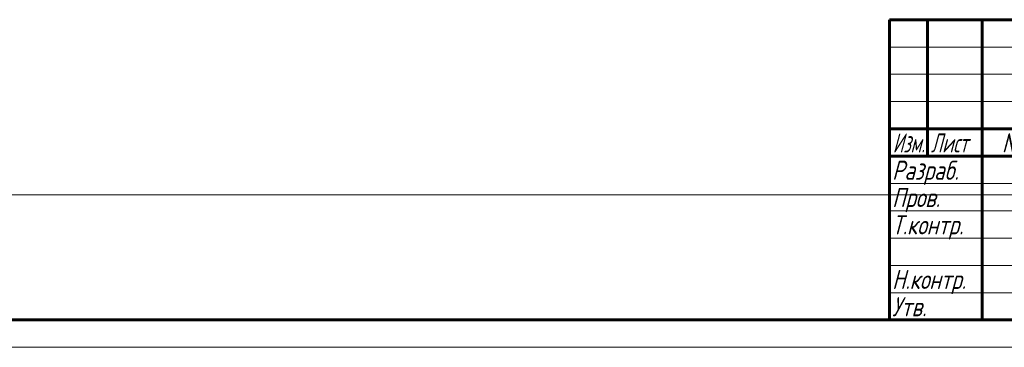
# Model space of a CAD drawing. Header units: millimetres. Extents: x -20 to 420, y 0 to 350.
# Tile 2 of 7: x 71 to 251, y 0 to 60. Entities that reach past the tile are written whole.
import ezdxf

# ---------------------------------------------------------------- set-up
doc = ezdxf.new("R2010")
doc.units = ezdxf.units.MM
for name, pattern in [('K5LT_BASIC', [0]), ('K5LT_THIN', [0]), ('K5LT_THIN_INCLUDED_TO_HATCHING', [0])]:
    doc.linetypes.add(name, pattern=pattern)
doc.layers.add('Системный слой (1)', color=7, linetype='Continuous', true_color=0x6c6c6c)
doc.styles.add('KTEXTSTYLE', font='GOST_AU.SHX', dxfattribs={"width": 0.96, "height": 5})

# ---------------------------------------------------------------- blocks, each defined once
blk = doc.blocks.new('U29')
at = {"layer": 'Системный слой (1)', "color": 7, "linetype": 'K5LT_THIN_INCLUDED_TO_HATCHING', "lineweight": 18, "true_color": 0xffffff}
blk.add_line((412.1, 27.92), (-19.9, 27.92), dxfattribs=at)
blk = doc.blocks.new('U30')
at = {"color": 143, "linetype": 'K5LT_BASIC', "lineweight": 60, "true_color": 0x33acca}
for p, q in [((230, 60), (415, 60)), ((230, 5), (230, 60)), ((237, 35), (237, 60)), ((247, 5), (247, 60)), ((230, 40), (295, 40)), ((230, 35), (295, 35)), ((415, 5), (20, 5))]:
    blk.add_line(p, q, dxfattribs=at)
at = {"color": 7, "linetype": 'K5LT_THIN', "lineweight": 18, "true_color": 0xffffff}
for p, q in [((230, 55), (295, 55)), ((230, 50), (295, 50)), ((230, 45), (295, 45)), ((230, 30), (295, 30)), ((230, 25), (295, 25)), ((230, 20), (295, 20)), ((230, 15), (295, 15)), ((230, 10), (295, 10)), ((420, 0), (0, 0))]:
    blk.add_line(p, q, dxfattribs=at)
at = {"color": 7, "char_height": 3.5, "attachment_point": 1, "style": 'KTEXTSTYLE'}
for s, insert in [('\\H5.0;\\W1.000;\\Q15;\\Q15;\\W0.784;\\H3.50;Изм.', (230.62, 39.18)), ('\\H5.0;\\W1.000;\\Q15;\\Q15;\\W0.799;\\H3.50;Лист', (237.61, 39.18)), ('\\H5.0;\\W1.000;\\Q15;\\Q15;\\W0.965;\\H3.50;№ докум.', (250.63, 39.18)), ('\\H5.0;\\W1.000;\\Q15;\\Q15;\\W0.965;\\H3.50;Разраб.', (230.5, 34.18)), ('\\H5.0;\\W1.000;\\Q15;\\Q15;\\W0.965;\\H3.50;Пров.', (230.5, 29.18)), ('\\H5.0;\\W1.000;\\Q15;\\Q15;\\W0.965;\\H3.50;Т.контр.', (230.5, 24.18)), ('\\H5.0;\\W1.000;\\Q15;\\Q15;\\W0.965;\\H3.50;Н.контр.', (230.5, 14.18)), ('\\H5.0;\\W1.000;\\Q15;\\Q15;\\W0.965;\\H3.50;Утв.', (230.5, 9.18))]:
    blk.add_mtext(s, dxfattribs=dict(at, insert=insert))

msp = doc.modelspace()

# ---------------------------------------------------------------- block references
msp.add_blockref('U30', (0, 0))
at = {"layer": 'Системный слой (1)'}
msp.add_blockref('U29', (0, 0), dxfattribs=at)

doc.saveas('drawing.dxf')
